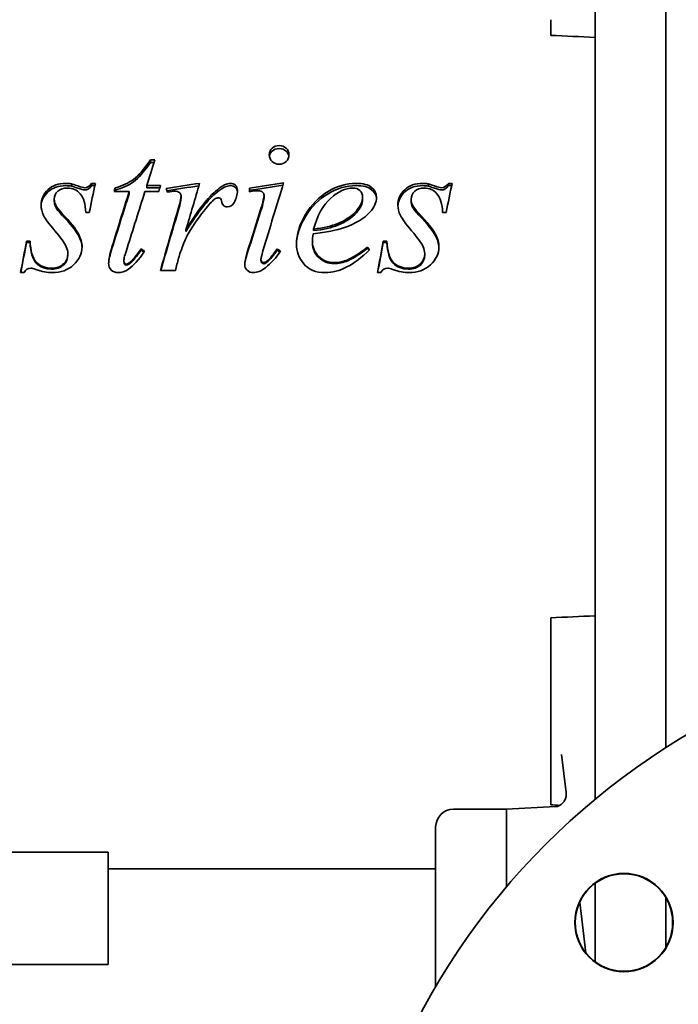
# Model space of a CAD drawing. Header units: millimetres. Extents: x 255 to 585, y 110 to 484.
# Tile 4 of 6: x 389 to 464, y 242 to 353. Entities that reach past the tile are written whole.
import ezdxf

# ---------------------------------------------------------------- set-up
doc = ezdxf.new("R2010")
doc.units = ezdxf.units.MM
doc.header["$LTSCALE"] = 2
doc.layers.add('Krawędzie widoczne(ISO)', color=7, linetype='Continuous', lineweight=35, true_color=0x262659)

msp = doc.modelspace()

# ---------------------------------------------------------------- linework, layer by layer
at = {"layer": 'Krawędzie widoczne(ISO)'}
for p, q in [((454.1, 264.82), (454.1, 464.18)), ((462.1, 270.64), (462.1, 464.18)), ((449.1, 352.82), (449.1, 351.05)), ((403.88, 336.99), (404.37, 336.99)), ((403.88, 336.69), (403.88, 336.99)), ((403.88, 336.69), (404.28, 336.69)), ((394.96, 334.04), (394.96, 334.3)), ((397.24, 334.35), (397.66, 334.35)), ((397.24, 334.09), (397.24, 334.35)), ((397.24, 334.09), (397.6, 334.09)), ((399.9, 333.59), (399.9, 333.84)), ((403.48, 334.1), (405.01, 334.1)), ((403.48, 333.84), (403.48, 334.1)), ((403.48, 333.84), (404.94, 333.84)), ((415.07, 333.82), (415.07, 333.4)), ((435.27, 334.04), (435.27, 334.3)), ((437.55, 334.35), (437.96, 334.35)), ((437.55, 334.09), (437.55, 334.35)), ((437.55, 334.09), (437.91, 334.09)), ((393.02, 332.34), (393.02, 332.57)), ((401.48, 333.42), (399.79, 333.42)), ((401.48, 333.17), (401.48, 333.42)), ((404.82, 333.42), (403.26, 333.42)), ((407.34, 332.72), (407.34, 332.96)), ((416.72, 332.75), (416.72, 332.99)), ((427.85, 332.57), (427.85, 332.81)), ((433.33, 332.34), (433.33, 332.57)), ((416.37, 331.28), (416.37, 331.5)), ((393.88, 330.77), (393.88, 330.98)), ((396.98, 331.05), (396.58, 331.05)), ((434.19, 330.77), (434.19, 330.98)), ((437.29, 331.05), (436.88, 331.05)), ((407.9, 328.93), (407.9, 329.11)), ((422.32, 329.01), (422.32, 329.19)), ((389.89, 327.83), (390.29, 327.83)), ((389.89, 327.67), (389.89, 327.83)), ((389.89, 327.67), (390.29, 327.67)), ((390.29, 327.67), (390.29, 327.83)), ((402.85, 326.81), (402.85, 326.95)), ((418.18, 326.81), (418.18, 326.95)), ((422.19, 327.6), (422.19, 327.75)), ((428.42, 327.01), (428.42, 327.16)), ((430.19, 327.83), (430.6, 327.83)), ((430.19, 327.67), (430.19, 327.83)), ((430.19, 327.67), (430.6, 327.67)), ((430.6, 327.67), (430.6, 327.83)), ((394.56, 326.26), (394.56, 326.4)), ((416.36, 325.65), (416.36, 325.78)), ((434.86, 326.26), (434.86, 326.4)), ((400.88, 325.48), (400.88, 325.61)), ((401.8, 325.48), (401.8, 325.61)), ((417.04, 325.44), (417.04, 325.56)), ((389.62, 324.27), (389.21, 324.27)), ((406.7, 324.52), (405.01, 324.52)), ((429.92, 324.27), (429.52, 324.27)), ((449.1, 285.31), (449.1, 283.54)), ((449.1, 283.54), (449.1, 280.99)), ((449.1, 264.55), (449.1, 280.99)), ((450.31, 269.87), (450.84, 265.57)), ((449.1, 264.55), (449.1, 264.2)), ((438.1, 263.7), (444.1, 263.7)), ((444.1, 263.7), (449.65, 263.99)), ((444.1, 263.7), (444.1, 254.94)), ((436.1, 251.7), (436.1, 261.7)), ((399.1, 258.85), (339.1, 258.85)), ((399.1, 258.85), (399.1, 250.18)), ((436.1, 256.98), (399.1, 256.98)), ((454.1, 246.49), (454.1, 255.33)), ((462.1, 248.1), (462.1, 253.72)), ((452.37, 253.2), (453.08, 247.46)), ((436.1, 251.7), (436.1, 243.66)), ((399.1, 246.18), (399.1, 250.18)), ((399.1, 246.18), (378.55, 246.18))]:
    msp.add_line(p, q, dxfattribs=at)
for centre, radius in [((505.1, 203.18), 80), ((457.37, 250.91), 5.55), ((457.37, 250.91), 5.5)]:
    msp.add_circle(centre, radius, dxfattribs=at)
msp.add_arc((438.1, 261.7), 2, 90, 180, dxfattribs=at)
for major_axis, start_param, end_param in [((-1167.76, 43.33), 4.490941, 4.495329), ((-1167.76, -43.33), 1.787856, 1.792244)]:
    msp.add_ellipse((196.05, 318.18), major_axis=major_axis, ratio=0.037007, start_param=start_param, end_param=end_param, dxfattribs=at)
for points, knots in [([(417.31, 337.56), (417.31, 337.86), (417.42, 338.11), (417.63, 338.31), (417.84, 338.51), (418.11, 338.61), (418.43, 338.61)], [0, 0, 0, 0, 1, 1, 1, 2, 2, 2, 2]), ([(417.32, 337.4), (417.36, 337.63), (417.46, 337.82), (417.63, 337.98), (417.84, 338.17), (418.11, 338.27), (418.43, 338.27)], [0.186991, 0.186991, 0.186991, 0.186991, 1, 1, 1, 2, 2, 2, 2]), ([(418.43, 338.61), (418.74, 338.61), (419, 338.51), (419.21, 338.31), (419.42, 338.11), (419.53, 337.86), (419.53, 337.56)], [0, 0, 0, 0, 1, 1, 1, 2, 2, 2, 2]), ([(418.43, 338.27), (418.74, 338.27), (419, 338.17), (419.21, 337.98), (419.38, 337.82), (419.49, 337.63), (419.52, 337.4)], [0, 0, 0, 0, 1, 1, 1, 1.813009, 1.813009, 1.813009, 1.813009]), ([(399.9, 333.84), (400.72, 334.06), (401.41, 334.38), (401.97, 334.8), (402.53, 335.22), (403.17, 335.96), (403.88, 336.99)], [0, 0, 0, 0, 1, 1, 1, 2, 2, 2, 2]), ([(418.43, 336.5), (418.12, 336.5), (417.85, 336.61), (417.64, 336.81), (417.42, 337.02), (417.31, 337.27), (417.31, 337.56)], [0, 0, 0, 0, 1, 1, 1, 2, 2, 2, 2]), ([(419.53, 337.56), (419.53, 337.27), (419.42, 337.02), (419.21, 336.81), (418.99, 336.61), (418.73, 336.5), (418.43, 336.5)], [0, 0, 0, 0, 1, 1, 1, 2, 2, 2, 2]), ([(399.9, 333.59), (400.72, 333.8), (401.41, 334.11), (401.97, 334.53), (402.53, 334.95), (403.17, 335.67), (403.88, 336.69)], [0, 0, 0, 0, 1, 1, 1, 2, 2, 2, 2]), ([(391.53, 331.88), (391.53, 332.57), (391.79, 333.16), (392.31, 333.63), (392.83, 334.11), (393.49, 334.35), (394.31, 334.35)], [0, 0, 0, 0, 1, 1, 1, 2, 2, 2, 2]), ([(391.53, 331.77), (391.56, 332.4), (391.82, 332.94), (392.31, 333.38), (392.83, 333.85), (393.49, 334.09), (394.31, 334.09)], [0.056936, 0.056936, 0.056936, 0.056936, 1, 1, 1, 2, 2, 2, 2]), ([(394.52, 333.82), (394.06, 333.82), (393.7, 333.7), (393.43, 333.46), (393.16, 333.22), (393.02, 332.92), (393.02, 332.57)], [0, 0, 0, 0, 1, 1, 1, 2, 2, 2, 2]), ([(396.58, 331.05), (396.54, 332.02), (396.33, 332.72), (395.95, 333.16), (395.57, 333.6), (395.09, 333.82), (394.52, 333.82)], [0, 0, 0, 0, 1, 1, 1, 2, 2, 2, 2]), ([(394.96, 334.3), (395.06, 334.28), (395.3, 334.2), (395.68, 334.06), (396.06, 333.92), (396.31, 333.85), (396.44, 333.85)], [0, 0, 0, 0, 1, 1, 1, 2, 2, 2, 2]), ([(394.96, 334.04), (395.06, 334.02), (395.3, 333.94), (395.68, 333.8), (396.06, 333.67), (396.31, 333.6), (396.44, 333.6)], [0, 0, 0, 0, 1, 1, 1, 2, 2, 2, 2]), ([(412.91, 334.35), (413.16, 334.35), (413.35, 334.28), (413.5, 334.14), (413.64, 334.01), (413.71, 333.8), (413.71, 333.53)], [0, 0, 0, 0, 1, 1, 1, 2, 2, 2, 2]), ([(412.91, 334.09), (413.16, 334.09), (413.35, 334.02), (413.5, 333.88), (413.62, 333.77), (413.69, 333.6), (413.71, 333.39)], [0, 0, 0, 0, 1, 1, 1, 1.861702, 1.861702, 1.861702, 1.861702]), ([(416.72, 332.99), (416.72, 333.15), (416.67, 333.27), (416.55, 333.37), (416.44, 333.47), (416.28, 333.52), (416.07, 333.52)], [0, 0, 0, 0, 1, 1, 1, 2, 2, 2, 2]), ([(420.38, 327.5), (420.38, 328.59), (420.72, 329.7), (421.39, 330.82), (422.07, 331.94), (422.92, 332.81), (423.95, 333.43), (424.97, 334.04), (426.03, 334.35), (427.12, 334.35)], [0, 0, 0, 0, 1, 1, 1, 2, 2, 2, 3, 3, 3, 3]), ([(420.38, 327.43), (420.39, 328.48), (420.73, 329.54), (421.39, 330.61), (422.07, 331.72), (422.92, 332.57), (423.95, 333.18), (424.97, 333.79), (426.03, 334.09), (427.12, 334.09)], [0.025776, 0.025776, 0.025776, 0.025776, 1, 1, 1, 2, 2, 2, 3, 3, 3, 3]), ([(426.7, 333.82), (425.92, 333.82), (425.1, 333.43), (424.24, 332.65), (423.37, 331.88), (422.73, 330.73), (422.32, 329.19)], [0, 0, 0, 0, 1, 1, 1, 2, 2, 2, 2]), ([(427.85, 332.81), (427.85, 333.11), (427.75, 333.35), (427.55, 333.54), (427.35, 333.73), (427.07, 333.82), (426.7, 333.82)], [0, 0, 0, 0, 1, 1, 1, 2, 2, 2, 2]), ([(427.12, 334.35), (427.9, 334.35), (428.48, 334.2), (428.86, 333.89), (429.23, 333.58), (429.42, 333.22), (429.42, 332.8)], [0, 0, 0, 0, 1, 1, 1, 2, 2, 2, 2]), ([(427.12, 334.09), (427.9, 334.09), (428.48, 333.94), (428.86, 333.63), (429.2, 333.36), (429.39, 333.03), (429.42, 332.66)], [0, 0, 0, 0, 1, 1, 1, 1.913818, 1.913818, 1.913818, 1.913818]), ([(431.83, 331.88), (431.83, 332.57), (432.09, 333.16), (432.61, 333.63), (433.13, 334.11), (433.8, 334.35), (434.62, 334.35)], [0, 0, 0, 0, 1, 1, 1, 2, 2, 2, 2]), ([(431.84, 331.77), (431.86, 332.4), (432.12, 332.94), (432.61, 333.38), (433.13, 333.85), (433.8, 334.09), (434.62, 334.09)], [0.056936, 0.056936, 0.056936, 0.056936, 1, 1, 1, 2, 2, 2, 2]), ([(434.82, 333.82), (434.37, 333.82), (434, 333.7), (433.73, 333.46), (433.46, 333.22), (433.33, 332.92), (433.33, 332.57)], [0, 0, 0, 0, 1, 1, 1, 2, 2, 2, 2]), ([(436.88, 331.05), (436.84, 332.02), (436.63, 332.72), (436.25, 333.16), (435.87, 333.6), (435.4, 333.82), (434.82, 333.82)], [0, 0, 0, 0, 1, 1, 1, 2, 2, 2, 2]), ([(435.27, 334.3), (435.36, 334.28), (435.6, 334.2), (435.98, 334.06), (436.36, 333.92), (436.62, 333.85), (436.75, 333.85)], [0, 0, 0, 0, 1, 1, 1, 2, 2, 2, 2]), ([(435.27, 334.04), (435.36, 334.02), (435.6, 333.94), (435.98, 333.8), (436.36, 333.67), (436.62, 333.6), (436.75, 333.6)], [0, 0, 0, 0, 1, 1, 1, 2, 2, 2, 2]), ([(393.02, 332.57), (393.02, 332.33), (393.08, 332.11), (393.18, 331.89), (393.29, 331.68), (393.52, 331.37), (393.88, 330.98)], [0, 0, 0, 0, 1, 1, 1, 2, 2, 2, 2]), ([(393.02, 332.34), (393.02, 332.1), (393.08, 331.88), (393.18, 331.67), (393.29, 331.46), (393.52, 331.16), (393.88, 330.77)], [0, 0, 0, 0, 1, 1, 1, 2, 2, 2, 2]), ([(412.57, 331.7), (412.4, 331.7), (412.25, 331.75), (412.13, 331.86), (412.02, 331.97), (411.94, 332.13), (411.91, 332.36)], [0, 0, 0, 0, 1, 1, 1, 2, 2, 2, 2]), ([(425.06, 329.82), (425.99, 330.22), (426.69, 330.69), (427.15, 331.25), (427.62, 331.8), (427.85, 332.32), (427.85, 332.81)], [0, 0, 0, 0, 1, 1, 1, 2, 2, 2, 2]), ([(425.06, 329.63), (425.99, 330.02), (426.69, 330.49), (427.15, 331.03), (427.62, 331.57), (427.85, 332.09), (427.85, 332.57)], [0, 0, 0, 0, 1, 1, 1, 2, 2, 2, 2]), ([(433.33, 332.57), (433.33, 332.33), (433.38, 332.11), (433.49, 331.89), (433.6, 331.68), (433.83, 331.37), (434.19, 330.98)], [0, 0, 0, 0, 1, 1, 1, 2, 2, 2, 2]), ([(433.33, 332.34), (433.33, 332.1), (433.38, 331.88), (433.49, 331.67), (433.6, 331.46), (433.83, 331.16), (434.19, 330.77)], [0, 0, 0, 0, 1, 1, 1, 2, 2, 2, 2]), ([(394.38, 327.2), (394.17, 327.63), (393.74, 328.24), (393.08, 329), (392.42, 329.77), (392, 330.35), (391.81, 330.73), (391.62, 331.11), (391.53, 331.5), (391.53, 331.88)], [0, 0, 0, 0, 1, 1, 1, 2, 2, 2, 3, 3, 3, 3]), ([(434.69, 327.2), (434.48, 327.63), (434.04, 328.24), (433.38, 329), (432.73, 329.77), (432.3, 330.35), (432.12, 330.73), (431.93, 331.11), (431.83, 331.5), (431.83, 331.88)], [0, 0, 0, 0, 1, 1, 1, 2, 2, 2, 3, 3, 3, 3]), ([(393.88, 330.98), (394.85, 329.96), (395.47, 329.18), (395.74, 328.66), (396.02, 328.14), (396.16, 327.64), (396.16, 327.17)], [0, 0, 0, 0, 1, 1, 1, 2, 2, 2, 2]), ([(393.88, 330.77), (394.85, 329.77), (395.47, 329), (395.74, 328.49), (396.01, 328), (396.15, 327.54), (396.16, 327.1)], [0, 0, 0, 0, 1, 1, 1, 1.94909, 1.94909, 1.94909, 1.94909]), ([(434.19, 330.98), (435.15, 329.96), (435.77, 329.18), (436.05, 328.66), (436.33, 328.14), (436.47, 327.64), (436.47, 327.17)], [0, 0, 0, 0, 1, 1, 1, 2, 2, 2, 2]), ([(434.19, 330.77), (435.15, 329.77), (435.77, 329), (436.05, 328.49), (436.31, 328), (436.45, 327.54), (436.47, 327.1)], [0, 0, 0, 0, 1, 1, 1, 1.94909, 1.94909, 1.94909, 1.94909]), ([(390.29, 327.83), (390.33, 326.72), (390.56, 325.93), (390.99, 325.47), (391.41, 325.01), (391.99, 324.78), (392.72, 324.78)], [0, 0, 0, 0, 1, 1, 1, 2, 2, 2, 2]), ([(390.29, 327.67), (390.33, 326.58), (390.56, 325.81), (390.99, 325.35), (391.41, 324.9), (391.99, 324.67), (392.72, 324.67)], [0, 0, 0, 0, 1, 1, 1, 2, 2, 2, 2]), ([(396.16, 327.17), (396.16, 326.41), (395.84, 325.74), (395.2, 325.15), (394.57, 324.56), (393.76, 324.27), (392.78, 324.27)], [0, 0, 0, 0, 1, 1, 1, 2, 2, 2, 2]), ([(423.64, 324.27), (422.56, 324.27), (421.74, 324.6), (421.2, 325.28), (420.65, 325.95), (420.38, 326.69), (420.38, 327.5)], [0, 0, 0, 0, 1, 1, 1, 2, 2, 2, 2]), ([(422.19, 327.75), (422.19, 327.11), (422.43, 326.56), (422.9, 326.1), (423.37, 325.64), (423.95, 325.41), (424.63, 325.41)], [0, 0, 0, 0, 1, 1, 1, 2, 2, 2, 2]), ([(422.19, 327.6), (422.19, 326.96), (422.43, 326.42), (422.9, 325.97), (423.37, 325.52), (423.95, 325.29), (424.63, 325.29)], [0, 0, 0, 0, 1, 1, 1, 2, 2, 2, 2]), ([(424.63, 325.41), (425.17, 325.41), (425.69, 325.52), (426.19, 325.73), (426.68, 325.95), (427.43, 326.42), (428.42, 327.16)], [0, 0, 0, 0, 1, 1, 1, 2, 2, 2, 2]), ([(424.63, 325.29), (425.17, 325.29), (425.69, 325.4), (426.19, 325.61), (426.68, 325.82), (427.43, 326.29), (428.42, 327.01)], [0, 0, 0, 0, 1, 1, 1, 2, 2, 2, 2]), ([(430.6, 327.83), (430.64, 326.72), (430.87, 325.93), (431.3, 325.47), (431.72, 325.01), (432.3, 324.78), (433.02, 324.78)], [0, 0, 0, 0, 1, 1, 1, 2, 2, 2, 2]), ([(430.6, 327.67), (430.64, 326.58), (430.87, 325.81), (431.3, 325.35), (431.72, 324.9), (432.3, 324.67), (433.02, 324.67)], [0, 0, 0, 0, 1, 1, 1, 2, 2, 2, 2]), ([(436.47, 327.17), (436.47, 326.41), (436.15, 325.74), (435.51, 325.15), (434.87, 324.56), (434.06, 324.27), (433.08, 324.27)], [0, 0, 0, 0, 1, 1, 1, 2, 2, 2, 2]), ([(392.72, 324.78), (393.28, 324.78), (393.73, 324.93), (394.06, 325.25), (394.39, 325.56), (394.56, 325.94), (394.56, 326.4)], [0, 0, 0, 0, 1, 1, 1, 2, 2, 2, 2]), ([(392.72, 324.67), (393.28, 324.67), (393.73, 324.82), (394.06, 325.13), (394.39, 325.44), (394.56, 325.82), (394.56, 326.26)], [0, 0, 0, 0, 1, 1, 1, 2, 2, 2, 2]), ([(416.36, 325.78), (416.36, 325.66), (416.39, 325.57), (416.45, 325.5), (416.52, 325.43), (416.59, 325.4), (416.68, 325.4)], [0, 0, 0, 0, 1, 1, 1, 2, 2, 2, 2]), ([(416.36, 325.65), (416.36, 325.54), (416.39, 325.45), (416.45, 325.38), (416.52, 325.31), (416.59, 325.28), (416.68, 325.28)], [0, 0, 0, 0, 1, 1, 1, 2, 2, 2, 2]), ([(433.02, 324.78), (433.59, 324.78), (434.03, 324.93), (434.37, 325.25), (434.7, 325.56), (434.86, 325.94), (434.86, 326.4)], [0, 0, 0, 0, 1, 1, 1, 2, 2, 2, 2]), ([(433.02, 324.67), (433.59, 324.67), (434.03, 324.82), (434.37, 325.13), (434.7, 325.44), (434.86, 325.82), (434.86, 326.26)], [0, 0, 0, 0, 1, 1, 1, 2, 2, 2, 2]), ([(400.22, 324.27), (399.91, 324.27), (399.65, 324.37), (399.46, 324.56), (399.26, 324.76), (399.16, 325.02), (399.16, 325.34)], [0, 0, 0, 0, 1, 1, 1, 2, 2, 2, 2]), ([(400.88, 325.61), (400.88, 325.49), (400.91, 325.4), (400.96, 325.34), (401.01, 325.27), (401.07, 325.24), (401.15, 325.24)], [0, 0, 0, 0, 1, 1, 1, 2, 2, 2, 2]), ([(400.88, 325.48), (400.88, 325.37), (400.91, 325.28), (400.96, 325.22), (401.01, 325.16), (401.07, 325.12), (401.15, 325.12)], [0, 0, 0, 0, 1, 1, 1, 2, 2, 2, 2]), ([(415.51, 324.27), (415.23, 324.27), (414.99, 324.36), (414.81, 324.53), (414.62, 324.71), (414.53, 324.94), (414.53, 325.2)], [0, 0, 0, 0, 1, 1, 1, 2, 2, 2, 2]), ([(449.65, 263.99), (449.65, 263.99), (449.67, 263.99), (449.74, 264), (449.79, 264.01), (449.9, 264.04), (449.96, 264.06), (450.1, 264.13), (450.18, 264.18), (450.36, 264.31), (450.45, 264.39), (450.63, 264.61), (450.71, 264.76), (450.82, 265.05), (450.85, 265.21), (450.85, 265.43), (450.85, 265.5), (450.84, 265.57)], [0.0029081, 0.0029081, 0.0029081, 0.0029081, 0.0347132, 0.0347132, 0.0626248, 0.0626248, 0.0874802, 0.0874802, 0.1211049, 0.1211049, 0.1616824, 0.1616824, 0.2119737, 0.2119737, 0.2617569, 0.2617569, 0.2852377, 0.2852377, 0.2852377, 0.2852377])]:
    msp.add_open_spline(points, degree=3, knots=knots, dxfattribs=at)
for points in [[(404.37, 336.99), (404.07, 336.04), (403.77, 335.07), (403.48, 334.1)], [(394.31, 334.35), (394.55, 334.35), (394.76, 334.34), (394.96, 334.3)], [(394.31, 334.09), (394.55, 334.09), (394.76, 334.07), (394.96, 334.04)], [(396.44, 333.85), (396.76, 333.85), (397.03, 334.02), (397.24, 334.35)], [(396.44, 333.6), (396.76, 333.6), (397.03, 333.76), (397.24, 334.09)], [(397.66, 334.35), (397.43, 333.26), (397.21, 332.16), (396.98, 331.05)], [(399.79, 333.42), (399.82, 333.56), (399.86, 333.7), (399.9, 333.84)], [(399.85, 333.42), (399.87, 333.47), (399.88, 333.53), (399.9, 333.59)], [(405.01, 334.1), (404.95, 333.87), (404.89, 333.64), (404.82, 333.42)], [(405.66, 333.76), (406.92, 333.96), (408.18, 334.15), (409.44, 334.35)], [(405.81, 333.37), (405.76, 333.5), (405.71, 333.63), (405.66, 333.76)], [(405.75, 333.52), (406.95, 333.7), (408.16, 333.89), (409.36, 334.07)], [(406.61, 333.46), (406.47, 333.46), (406.2, 333.43), (405.81, 333.37)], [(407.18, 333.3), (407.03, 333.41), (406.84, 333.46), (406.61, 333.46)], [(409.44, 334.35), (408.93, 332.62), (408.42, 330.87), (407.9, 329.11)], [(407.9, 329.11), (409.21, 331.28), (410.39, 332.78), (411.44, 333.63)], [(411.44, 333.63), (412.05, 334.11), (412.54, 334.35), (412.91, 334.35)], [(411.44, 333.38), (412.05, 333.85), (412.54, 334.09), (412.91, 334.09)], [(413.71, 333.53), (413.71, 333.07), (413.58, 332.62), (413.33, 332.19)], [(415.07, 333.82), (416.36, 334.02), (417.64, 334.21), (418.93, 334.41)], [(415.07, 333.56), (416.33, 333.75), (417.59, 333.94), (418.84, 334.13)], [(416.07, 333.52), (415.91, 333.52), (415.58, 333.48), (415.07, 333.4)], [(418.93, 334.41), (418.15, 331.89), (417.37, 329.32), (416.59, 326.72)], [(434.62, 334.35), (434.85, 334.35), (435.07, 334.34), (435.27, 334.3)], [(434.62, 334.09), (434.85, 334.09), (435.07, 334.07), (435.27, 334.04)], [(436.75, 333.85), (437.07, 333.85), (437.33, 334.02), (437.55, 334.35)], [(436.75, 333.6), (437.07, 333.6), (437.33, 333.76), (437.55, 334.09)], [(437.96, 334.35), (437.74, 333.26), (437.51, 332.16), (437.29, 331.05)], [(399.54, 327.15), (400.19, 329.26), (400.83, 331.35), (401.48, 333.42)], [(399.54, 327), (400.19, 329.08), (400.83, 331.13), (401.48, 333.17)], [(403.26, 333.42), (402.59, 331.31), (401.92, 329.18), (401.25, 327.04)], [(406.98, 331.31), (407.22, 332.09), (407.34, 332.64), (407.34, 332.96)], [(406.98, 331.09), (407.22, 331.86), (407.34, 332.4), (407.34, 332.72)], [(407.34, 332.96), (407.34, 333.1), (407.28, 333.21), (407.18, 333.3)], [(407.9, 328.93), (409.21, 331.06), (410.39, 332.54), (411.44, 333.38)], [(411.25, 332.63), (411.05, 332.53), (410.76, 332.25), (410.38, 331.78)], [(411.6, 332.71), (411.47, 332.71), (411.35, 332.69), (411.25, 332.63)], [(411.81, 332.63), (411.75, 332.69), (411.68, 332.71), (411.6, 332.71)], [(411.91, 332.36), (411.89, 332.49), (411.86, 332.58), (411.81, 332.63)], [(416.37, 331.5), (416.61, 332.29), (416.72, 332.78), (416.72, 332.99)], [(416.37, 331.28), (416.61, 332.06), (416.72, 332.54), (416.72, 332.75)], [(429.42, 332.8), (429.42, 332.2), (429.17, 331.63), (428.67, 331.09)], [(405.01, 324.52), (405.67, 326.8), (406.32, 329.07), (406.98, 331.31)], [(410.38, 331.78), (409.76, 331.08), (409.1, 330.17), (408.38, 329.03)], [(413.33, 332.19), (413.16, 331.86), (412.9, 331.7), (412.57, 331.7)], [(414.82, 326.57), (415.34, 328.22), (415.85, 329.87), (416.37, 331.5)], [(414.82, 326.43), (415.34, 328.06), (415.85, 329.68), (416.37, 331.28)], [(405.04, 324.52), (405.69, 326.73), (406.33, 328.92), (406.98, 331.09)], [(428.67, 331.09), (428.02, 330.38), (427.06, 329.8), (425.79, 329.36)], [(408.38, 329.03), (408.07, 328.55), (407.8, 328.01), (407.58, 327.4)], [(425.79, 329.36), (424.95, 329.06), (423.77, 328.83), (422.25, 328.66)], [(422.32, 329.19), (423.44, 329.31), (424.35, 329.52), (425.06, 329.82)], [(422.32, 329.01), (423.44, 329.13), (424.35, 329.34), (425.06, 329.63)], [(422.25, 328.66), (422.21, 328.3), (422.19, 328), (422.19, 327.75)], [(389.21, 324.27), (389.44, 325.46), (389.66, 326.64), (389.89, 327.83)], [(389.23, 324.27), (389.45, 325.4), (389.67, 326.54), (389.89, 327.67)], [(394.56, 326.4), (394.56, 326.69), (394.5, 326.95), (394.38, 327.2)], [(399.16, 325.34), (399.16, 325.74), (399.29, 326.34), (399.54, 327.15)], [(399.16, 325.28), (399.18, 325.67), (399.3, 326.25), (399.54, 327)], [(401.25, 327.04), (401, 326.3), (400.88, 325.82), (400.88, 325.61)], [(401.8, 325.61), (401.95, 325.75), (402.3, 326.2), (402.85, 326.95)], [(401.8, 325.48), (401.95, 325.63), (402.3, 326.07), (402.85, 326.81)], [(402.85, 326.95), (402.97, 326.86), (403.1, 326.78), (403.22, 326.69)], [(402.85, 326.81), (402.95, 326.74), (403.06, 326.67), (403.16, 326.59)], [(407.58, 327.4), (407.27, 326.58), (407.1, 326.08), (407.06, 325.91)], [(417.04, 325.56), (417.42, 325.88), (417.8, 326.35), (418.18, 326.95)], [(417.04, 325.44), (417.42, 325.76), (417.8, 326.21), (418.18, 326.81)], [(418.18, 326.95), (418.31, 326.87), (418.44, 326.79), (418.57, 326.71)], [(418.18, 326.81), (418.29, 326.74), (418.4, 326.68), (418.51, 326.61)], [(428.64, 326.84), (426.89, 325.13), (425.22, 324.27), (423.64, 324.27)], [(428.42, 327.16), (428.49, 327.05), (428.56, 326.95), (428.64, 326.84)], [(428.42, 327.01), (428.47, 326.94), (428.52, 326.86), (428.58, 326.79)], [(429.52, 324.27), (429.74, 325.46), (429.97, 326.64), (430.19, 327.83)], [(429.54, 324.27), (429.76, 325.4), (429.97, 326.54), (430.19, 327.67)], [(434.86, 326.4), (434.86, 326.69), (434.8, 326.95), (434.69, 327.2)], [(403.22, 326.69), (402.58, 325.72), (401.97, 325.04), (401.39, 324.66)], [(407.06, 325.91), (406.94, 325.45), (406.82, 324.98), (406.7, 324.52)], [(414.53, 325.2), (414.53, 325.48), (414.63, 325.93), (414.82, 326.57)], [(414.53, 325.15), (414.54, 325.42), (414.64, 325.85), (414.82, 326.43)], [(416.59, 326.72), (416.43, 326.2), (416.36, 325.88), (416.36, 325.78)], [(418.57, 326.71), (418.09, 325.95), (417.53, 325.32), (416.88, 324.83)], [(390.38, 324.78), (390.04, 324.78), (389.79, 324.61), (389.62, 324.27)], [(390.94, 324.64), (390.69, 324.73), (390.51, 324.78), (390.38, 324.78)], [(392.78, 324.27), (392.25, 324.27), (391.63, 324.39), (390.94, 324.64)], [(401.39, 324.66), (401.01, 324.4), (400.62, 324.27), (400.22, 324.27)], [(401.15, 325.24), (401.31, 325.24), (401.53, 325.36), (401.8, 325.61)], [(401.15, 325.12), (401.31, 325.12), (401.53, 325.24), (401.8, 325.48)], [(416.88, 324.83), (416.41, 324.45), (415.95, 324.27), (415.51, 324.27)], [(416.68, 325.4), (416.77, 325.4), (416.9, 325.45), (417.04, 325.56)], [(416.68, 325.28), (416.77, 325.28), (416.9, 325.33), (417.04, 325.44)], [(430.68, 324.78), (430.35, 324.78), (430.09, 324.61), (429.92, 324.27)], [(431.25, 324.64), (431, 324.73), (430.81, 324.78), (430.68, 324.78)], [(433.08, 324.27), (432.55, 324.27), (431.94, 324.39), (431.25, 324.64)], [(450.31, 269.87), (450.31, 269.87), (450.31, 269.87), (450.31, 269.87)], [(450.1, 264.13), (449.76, 264.15), (449.43, 264.17), (449.1, 264.2)], [(449.65, 263.99), (449.65, 263.99), (449.65, 263.99), (449.65, 263.99)]]:
    msp.add_open_spline(points, degree=3, dxfattribs=at)

doc.saveas('drawing.dxf')
